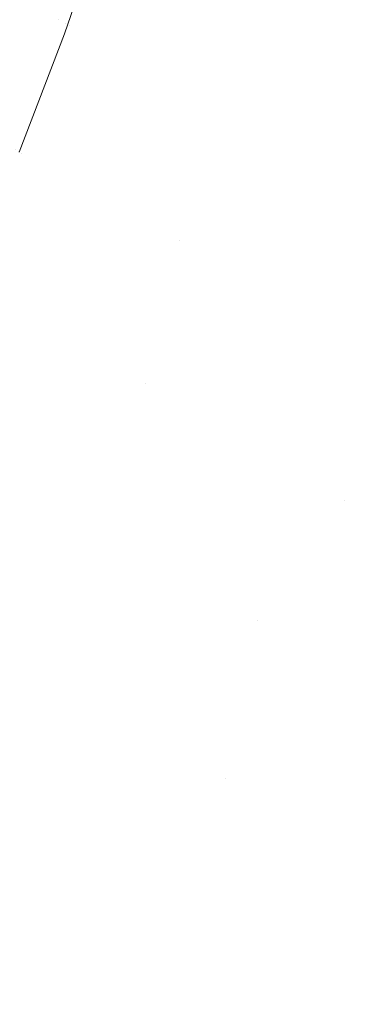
# Model space of a CAD drawing. Header units: centimetres. Extents: x -21.6 to 22.7, y 4.2 to 6.
# Tile 212 of 256: x 7.8207 to 7.8314, y 4.5898 to 4.6208. Entities that reach past the tile are written whole.
import ezdxf

# ---------------------------------------------------------------- set-up
doc = ezdxf.new("R2010")
doc.units = ezdxf.units.CM
doc.header["$LTSCALE"] = 2.54
doc.layers.add('Lucido design-1', color=7, linetype='Continuous')

# ---------------------------------------------------------------- blocks, each defined once
blk = doc.blocks.new('Gruppo-3-1')
at = {"color": 7, "linetype": 'Continuous', "lineweight": 9}
blk.add_3dface([(-21.503423, 5.900212, -2276.22217), (-21.503423, 4.300212, -2276.22217), (22.630348, 4.300212, -2276.22217), (22.630348, 5.900212, -2276.22217)], dxfattribs=at)
for points, invisible_edges in [([(22.630348, 5.900212, -2277.02217), (22.630348, 4.300212, -2277.02217), (7.686575, 4.400896, -2277.02217), (7.695257, 4.401786, -2277.02217)], 10), ([(22.630348, 5.900212, -2277.02217), (7.695257, 4.401786, -2277.02217), (7.700788, 4.402588, -2277.02217)], 9), ([(7.700788, 4.402588, -2277.02217), (7.70392, 4.403043, -2277.02217), (22.630348, 5.900212, -2277.02217)], 10), ([(22.630348, 5.900212, -2277.02217), (7.70392, 4.403043, -2277.02217), (7.712563, 4.404668, -2277.02217)], 9), ([(22.630348, 5.900212, -2277.02217), (7.712563, 4.404668, -2277.02217), (7.721183, 4.406664, -2277.02217)], 9), ([(22.630348, 5.900212, -2277.02217), (7.721183, 4.406664, -2277.02217), (7.729779, 4.409037, -2277.02217)], 9), ([(22.630348, 5.900212, -2277.02217), (7.729779, 4.409037, -2277.02217), (7.738348, 4.411789, -2277.02217)], 9), ([(22.630348, 5.900212, -2277.02217), (7.738348, 4.411789, -2277.02217), (7.746887, 4.414929, -2277.02217)], 9), ([(22.630348, 5.900212, -2277.02217), (7.746887, 4.414929, -2277.02217), (7.755389, 4.418463, -2277.02217)], 9), ([(22.630348, 5.900212, -2277.02217), (7.755389, 4.418463, -2277.02217), (7.760056, 4.420633, -2277.02217)], 9), ([(7.760056, 4.420633, -2277.02217), (7.763851, 4.422398, -2277.02217), (22.630348, 5.900212, -2277.02217)], 10), ([(22.630348, 5.900212, -2277.02217), (7.763851, 4.422398, -2277.02217), (7.772266, 4.426742, -2277.02217)], 9), ([(22.630348, 5.900212, -2277.02217), (7.772266, 4.426742, -2277.02217), (7.780626, 4.431505, -2277.02217)], 9), ([(22.630348, 5.900212, -2277.02217), (7.780626, 4.431505, -2277.02217), (7.788922, 4.436696, -2277.02217)], 9), ([(22.630348, 5.900212, -2277.02217), (7.788922, 4.436696, -2277.02217), (7.797144, 4.442325, -2277.02217)], 9), ([(22.630348, 5.900212, -2277.02217), (7.797144, 4.442325, -2277.02217), (7.80528, 4.4484, -2277.02217)], 9), ([(22.630348, 5.900212, -2277.02217), (7.80528, 4.4484, -2277.02217), (7.811701, 4.453619, -2277.02217)], 9), ([(7.811701, 4.453619, -2277.02217), (7.813317, 4.454932, -2277.02217), (22.630348, 5.900212, -2277.02217)], 10), ([(22.630348, 5.900212, -2277.02217), (7.813317, 4.454932, -2277.02217), (7.821238, 4.46193, -2277.02217)], 9), ([(22.630348, 5.900212, -2277.02217), (7.821238, 4.46193, -2277.02217), (7.829029, 4.4694, -2277.02217)], 9), ([(22.630348, 5.900212, -2277.02217), (7.829029, 4.4694, -2277.02217), (7.836668, 4.477352, -2277.02217)], 9), ([(7.823155, 4.62486, -2276.710899), (7.823335, 4.624772, -2276.713185), (7.821939, 4.620783, -2276.713185), (7.821761, 4.620875, -2276.710899)], 15), ([(7.823569, 4.624657, -2276.717712), (7.822171, 4.620661, -2276.717712), (7.821939, 4.620783, -2276.713185), (7.823335, 4.624772, -2276.713185)], 15), ([(7.822286, 4.620602, -2276.925344), (7.822146, 4.620342, -2276.92217), (7.823596, 4.624636, -2276.92217)], 9), ([(7.823596, 4.624636, -2276.92217), (7.822146, 4.620342, -2276.92217), (7.822146, 4.620342, -2276.72217), (7.823596, 4.624636, -2276.72217)], 10), ([(7.823596, 4.624636, -2276.72217), (7.822146, 4.620342, -2276.72217), (7.822171, 4.620661, -2276.717712)], 10), ([(7.822171, 4.620661, -2276.717712), (7.823569, 4.624657, -2276.717712), (7.823596, 4.624636, -2276.72217)], 11), ([(7.823596, 4.624636, -2276.92217), (7.823685, 4.6246, -2276.925344), (7.822286, 4.620602, -2276.925344)], 11), ([(7.823806, 4.62454, -2276.928615), (7.822406, 4.620539, -2276.928615), (7.822286, 4.620602, -2276.925344), (7.823685, 4.6246, -2276.925344)], 15), ([(7.824017, 4.624437, -2276.931982), (7.822615, 4.62043, -2276.931982), (7.822406, 4.620539, -2276.928615), (7.823806, 4.62454, -2276.928615)], 15), ([(7.824327, 4.624285, -2276.935444), (7.822922, 4.620269, -2276.935444), (7.822615, 4.62043, -2276.931982), (7.824017, 4.624437, -2276.931982)], 15), ([(7.824743, 4.62408, -2276.938998), (7.823335, 4.620054, -2276.938998), (7.822922, 4.620269, -2276.935444), (7.824327, 4.624285, -2276.935444)], 15), ([(7.825275, 4.623819, -2276.942641), (7.823862, 4.619779, -2276.942641), (7.823335, 4.620054, -2276.938998), (7.824743, 4.62408, -2276.938998)], 15), ([(7.825932, 4.623496, -2276.946366), (7.824513, 4.619439, -2276.946366), (7.823862, 4.619779, -2276.942641), (7.825275, 4.623819, -2276.942641)], 15), ([(7.826724, 4.623107, -2276.95017), (7.825297, 4.61903, -2276.95017), (7.824513, 4.619439, -2276.946366), (7.825932, 4.623496, -2276.946366)], 15), ([(7.827659, 4.622648, -2276.954044), (7.826224, 4.618546, -2276.954044), (7.825297, 4.61903, -2276.95017), (7.826724, 4.623107, -2276.95017)], 15), ([(7.828749, 4.622113, -2276.957979), (7.827304, 4.617983, -2276.957979), (7.826224, 4.618546, -2276.954044), (7.827659, 4.622648, -2276.954044)], 15), ([(7.830001, 4.621497, -2276.961965), (7.828545, 4.617335, -2276.961965), (7.827304, 4.617983, -2276.957979), (7.828749, 4.622113, -2276.957979)], 15), ([(7.820624, 4.621468, -2276.701649), (7.820974, 4.621286, -2276.703974), (7.819495, 4.617302, -2276.703974), (7.819148, 4.617494, -2276.701649)], 15), ([(7.829229, 4.616978, -2276.963974), (7.828545, 4.617335, -2276.961965), (7.830001, 4.621497, -2276.961965), (7.830692, 4.621158, -2276.963974)], 15), ([(7.819797, 4.617135, -2276.706291), (7.819495, 4.617302, -2276.703974), (7.820974, 4.621286, -2276.703974), (7.82128, 4.621126, -2276.706291)], 15), ([(7.830692, 4.621158, -2276.963974), (7.831427, 4.620797, -2276.96599), (7.829958, 4.616597, -2276.96599), (7.829229, 4.616978, -2276.963974)], 15), ([(7.82128, 4.621126, -2276.706291), (7.821542, 4.62099, -2276.7086), (7.820057, 4.616991, -2276.7086), (7.819797, 4.617135, -2276.706291)], 15), ([(7.820274, 4.616871, -2276.710899), (7.820057, 4.616991, -2276.7086), (7.821542, 4.62099, -2276.7086), (7.821761, 4.620875, -2276.710899)], 15), ([(7.821761, 4.620875, -2276.710899), (7.821939, 4.620783, -2276.713185), (7.82045, 4.616774, -2276.713185), (7.820274, 4.616871, -2276.710899)], 15), ([(7.820585, 4.616699, -2276.715456), (7.82045, 4.616774, -2276.713185), (7.821939, 4.620783, -2276.713185)], 11), ([(7.821939, 4.620783, -2276.713185), (7.822171, 4.620661, -2276.717712), (7.820585, 4.616699, -2276.715456)], 11), ([(7.822171, 4.620661, -2276.717712), (7.82068, 4.616646, -2276.717712), (7.820585, 4.616699, -2276.715456)], 11), ([(7.82068, 4.616646, -2276.717712), (7.822171, 4.620661, -2276.717712), (7.822146, 4.620342, -2276.72217)], 11), ([(7.820793, 4.616584, -2276.925344), (7.822286, 4.620602, -2276.925344), (7.822406, 4.620539, -2276.928615), (7.820912, 4.616518, -2276.928615)], 15), ([(7.822146, 4.620342, -2276.92217), (7.822286, 4.620602, -2276.925344), (7.820793, 4.616584, -2276.925344)], 11), ([(7.820912, 4.616518, -2276.928615), (7.822406, 4.620539, -2276.928615), (7.822615, 4.62043, -2276.931982), (7.821119, 4.616403, -2276.931982)], 15), ([(7.830731, 4.616194, -2276.968013), (7.829958, 4.616597, -2276.96599), (7.831427, 4.620797, -2276.96599), (7.832208, 4.620413, -2276.968013)], 15), ([(7.822146, 4.620342, -2276.72217), (7.820708, 4.616623, -2276.72217), (7.82068, 4.616646, -2276.717712)], 10), ([(7.820793, 4.616584, -2276.925344), (7.820708, 4.616623, -2276.92217), (7.822146, 4.620342, -2276.92217)], 9), ([(7.820708, 4.616623, -2276.72217), (7.822146, 4.620342, -2276.72217), (7.822146, 4.620342, -2276.92217), (7.820708, 4.616623, -2276.92217)], 10), ([(7.821119, 4.616403, -2276.931982), (7.822615, 4.62043, -2276.931982), (7.822922, 4.620269, -2276.935444), (7.821423, 4.616235, -2276.935444)], 15), ([(7.821423, 4.616235, -2276.935444), (7.822922, 4.620269, -2276.935444), (7.823335, 4.620054, -2276.938998), (7.821832, 4.616008, -2276.938998)], 15), ([(7.832208, 4.620413, -2276.968013), (7.833035, 4.620007, -2276.97004), (7.831551, 4.615766, -2276.97004), (7.830731, 4.616194, -2276.968013)], 15), ([(7.821832, 4.616008, -2276.938998), (7.823335, 4.620054, -2276.938998), (7.823862, 4.619779, -2276.942641), (7.822354, 4.615719, -2276.942641)], 15), ([(7.822354, 4.615719, -2276.942641), (7.823862, 4.619779, -2276.942641), (7.824513, 4.619439, -2276.946366), (7.822999, 4.615362, -2276.946366)], 15), ([(7.822999, 4.615362, -2276.946366), (7.824513, 4.619439, -2276.946366), (7.825297, 4.61903, -2276.95017), (7.823775, 4.614932, -2276.95017)], 15), ([(7.823775, 4.614932, -2276.95017), (7.825297, 4.61903, -2276.95017), (7.826224, 4.618546, -2276.954044), (7.824693, 4.614424, -2276.954044)], 15), ([(7.824693, 4.614424, -2276.954044), (7.826224, 4.618546, -2276.954044), (7.827304, 4.617983, -2276.957979), (7.825762, 4.613832, -2276.957979)], 15), ([(7.825762, 4.613832, -2276.957979), (7.827304, 4.617983, -2276.957979), (7.828545, 4.617335, -2276.961965), (7.826991, 4.613152, -2276.961965)], 15), ([(7.827669, 4.612777, -2276.963974), (7.826991, 4.613152, -2276.961965), (7.828545, 4.617335, -2276.961965), (7.829229, 4.616978, -2276.963974)], 15), ([(7.829229, 4.616978, -2276.963974), (7.829958, 4.616597, -2276.96599), (7.82839, 4.612377, -2276.96599), (7.827669, 4.612777, -2276.963974)], 15), ([(7.820708, 4.616623, -2276.92217), (7.820793, 4.616584, -2276.925344), (7.819205, 4.612549, -2276.925344)], 11), ([(7.820912, 4.616518, -2276.928615), (7.819322, 4.61248, -2276.928615), (7.819205, 4.612549, -2276.925344), (7.820793, 4.616584, -2276.925344)], 15), ([(7.821119, 4.616403, -2276.931982), (7.819528, 4.61236, -2276.931982), (7.819322, 4.61248, -2276.928615), (7.820912, 4.616518, -2276.928615)], 15), ([(7.829156, 4.611953, -2276.968013), (7.82839, 4.612377, -2276.96599), (7.829958, 4.616597, -2276.96599), (7.830731, 4.616194, -2276.968013)], 15), ([(7.821423, 4.616235, -2276.935444), (7.819828, 4.612184, -2276.935444), (7.819528, 4.61236, -2276.931982), (7.821119, 4.616403, -2276.931982)], 15), ([(7.821832, 4.616008, -2276.938998), (7.820232, 4.611947, -2276.938998), (7.819828, 4.612184, -2276.935444), (7.821423, 4.616235, -2276.935444)], 15), ([(7.830731, 4.616194, -2276.968013), (7.831551, 4.615766, -2276.97004), (7.829968, 4.611504, -2276.97004), (7.829156, 4.611953, -2276.968013)], 15), ([(7.822354, 4.615719, -2276.942641), (7.820749, 4.611644, -2276.942641), (7.820232, 4.611947, -2276.938998), (7.821832, 4.616008, -2276.938998)], 15), ([(7.822999, 4.615362, -2276.946366), (7.821387, 4.611269, -2276.946366), (7.820749, 4.611644, -2276.942641), (7.822354, 4.615719, -2276.942641)], 15), ([(7.830827, 4.611028, -2276.972069), (7.829968, 4.611504, -2276.97004), (7.831551, 4.615766, -2276.97004), (7.832418, 4.615313, -2276.972069)], 15), ([(7.823775, 4.614932, -2276.95017), (7.822155, 4.610819, -2276.95017), (7.821387, 4.611269, -2276.946366), (7.822999, 4.615362, -2276.946366)], 15), ([(7.832418, 4.615313, -2276.972069), (7.833334, 4.614835, -2276.974099), (7.831733, 4.610526, -2276.974099), (7.830827, 4.611028, -2276.972069)], 15), ([(7.824693, 4.614424, -2276.954044), (7.823064, 4.610286, -2276.954044), (7.822155, 4.610819, -2276.95017), (7.823775, 4.614932, -2276.95017)], 15), ([(7.825762, 4.613832, -2276.957979), (7.824121, 4.609666, -2276.957979), (7.823064, 4.610286, -2276.954044), (7.824693, 4.614424, -2276.954044)], 15), ([(7.831733, 4.610526, -2276.974099), (7.834299, 4.614332, -2276.976126), (7.830975, 4.605646, -2276.976126)], 11), ([(7.834299, 4.614332, -2276.976126), (7.835314, 4.613802, -2276.978149), (7.83197, 4.605062, -2276.978149), (7.830975, 4.605646, -2276.976126)], 15), ([(7.824709, 4.609321, -2276.959966), (7.824121, 4.609666, -2276.957979), (7.825762, 4.613832, -2276.957979)], 11), ([(7.825762, 4.613832, -2276.957979), (7.826991, 4.613152, -2276.961965), (7.824709, 4.609321, -2276.959966)], 11), ([(7.826991, 4.613152, -2276.961965), (7.825338, 4.608952, -2276.961965), (7.824709, 4.609321, -2276.959966)], 11), ([(7.826008, 4.608559, -2276.963974), (7.825338, 4.608952, -2276.961965), (7.826991, 4.613152, -2276.961965), (7.827669, 4.612777, -2276.963974)], 15), ([(7.827669, 4.612777, -2276.963974), (7.82839, 4.612377, -2276.96599), (7.826722, 4.60814, -2276.96599), (7.826008, 4.608559, -2276.963974)], 15), ([(7.82748, 4.607696, -2276.968013), (7.826722, 4.60814, -2276.96599), (7.82839, 4.612377, -2276.96599), (7.829156, 4.611953, -2276.968013)], 15), ([(7.818534, 4.607872, -2276.938998), (7.820232, 4.611947, -2276.938998), (7.820749, 4.611644, -2276.942641), (7.819045, 4.607555, -2276.942641)], 15), ([(7.829156, 4.611953, -2276.968013), (7.829968, 4.611504, -2276.97004), (7.828283, 4.607225, -2276.97004), (7.82748, 4.607696, -2276.968013)], 15), ([(7.819045, 4.607555, -2276.942641), (7.820749, 4.611644, -2276.942641), (7.821387, 4.611269, -2276.946366), (7.819675, 4.607164, -2276.946366)], 15), ([(7.819675, 4.607164, -2276.946366), (7.821387, 4.611269, -2276.946366), (7.822155, 4.610819, -2276.95017), (7.820435, 4.606692, -2276.95017)], 15), ([(7.829133, 4.606726, -2276.972069), (7.828283, 4.607225, -2276.97004), (7.829968, 4.611504, -2276.97004), (7.830827, 4.611028, -2276.972069)], 15), ([(7.830827, 4.611028, -2276.972069), (7.831733, 4.610526, -2276.974099), (7.83003, 4.6062, -2276.974099), (7.829133, 4.606726, -2276.972069)], 15), ([(7.820435, 4.606692, -2276.95017), (7.822155, 4.610819, -2276.95017), (7.823064, 4.610286, -2276.954044), (7.821333, 4.606135, -2276.954044)], 15), ([(7.830975, 4.605646, -2276.976126), (7.83003, 4.6062, -2276.974099), (7.831733, 4.610526, -2276.974099)], 11), ([(7.821333, 4.606135, -2276.954044), (7.823064, 4.610286, -2276.954044), (7.824121, 4.609666, -2276.957979), (7.822379, 4.605486, -2276.957979)], 15), ([(7.82296, 4.605125, -2276.959966), (7.822379, 4.605486, -2276.957979), (7.824121, 4.609666, -2276.957979), (7.824709, 4.609321, -2276.959966)], 15), ([(7.824709, 4.609321, -2276.959966), (7.825338, 4.608952, -2276.961965), (7.823581, 4.60474, -2276.961965), (7.82296, 4.605125, -2276.959966)], 15), ([(7.824244, 4.604328, -2276.963974), (7.823581, 4.60474, -2276.961965), (7.825338, 4.608952, -2276.961965), (7.826008, 4.608559, -2276.963974)], 15), ([(7.826008, 4.608559, -2276.963974), (7.826722, 4.60814, -2276.96599), (7.82495, 4.60389, -2276.96599), (7.824244, 4.604328, -2276.963974)], 15), ([(7.8257, 4.603425, -2276.968013), (7.82495, 4.60389, -2276.96599), (7.826722, 4.60814, -2276.96599), (7.82748, 4.607696, -2276.968013)], 15), ([(7.82748, 4.607696, -2276.968013), (7.828283, 4.607225, -2276.97004), (7.826494, 4.602932, -2276.97004), (7.8257, 4.603425, -2276.968013)], 15), ([(7.827334, 4.602411, -2276.972069), (7.826494, 4.602932, -2276.97004), (7.828283, 4.607225, -2276.97004), (7.829133, 4.606726, -2276.972069)], 15), ([(7.821333, 4.606135, -2276.954044), (7.819499, 4.601975, -2276.954044), (7.818612, 4.602557, -2276.95017), (7.820435, 4.606692, -2276.95017)], 15), ([(7.829133, 4.606726, -2276.972069), (7.83003, 4.6062, -2276.974099), (7.828221, 4.60186, -2276.974099), (7.827334, 4.602411, -2276.972069)], 15), ([(7.822379, 4.605486, -2276.957979), (7.820532, 4.601298, -2276.957979), (7.819499, 4.601975, -2276.954044), (7.821333, 4.606135, -2276.954044)], 15), ([(7.828221, 4.60186, -2276.974099), (7.83003, 4.6062, -2276.974099), (7.830975, 4.605646, -2276.976126)], 11), ([(7.828221, 4.60186, -2276.974099), (7.830975, 4.605646, -2276.976126), (7.827227, 4.596906, -2276.976126)], 11), ([(7.830975, 4.605646, -2276.976126), (7.83197, 4.605062, -2276.978149), (7.828198, 4.596269, -2276.978149), (7.827227, 4.596906, -2276.976126)], 15), ([(7.821106, 4.600921, -2276.959966), (7.820532, 4.601298, -2276.957979), (7.822379, 4.605486, -2276.957979), (7.82296, 4.605125, -2276.959966)], 15), ([(7.82296, 4.605125, -2276.959966), (7.823581, 4.60474, -2276.961965), (7.82172, 4.600518, -2276.961965), (7.821106, 4.600921, -2276.959966)], 15), ([(7.829218, 4.5956, -2276.980164), (7.828198, 4.596269, -2276.978149), (7.83197, 4.605062, -2276.978149), (7.833014, 4.60445, -2276.980164)], 15), ([(7.822375, 4.600088, -2276.963974), (7.82172, 4.600518, -2276.961965), (7.823581, 4.60474, -2276.961965), (7.824244, 4.604328, -2276.963974)], 15), ([(7.833014, 4.60445, -2276.980164), (7.834109, 4.603808, -2276.98217), (7.830288, 4.594898, -2276.98217), (7.829218, 4.5956, -2276.980164)], 15), ([(7.824244, 4.604328, -2276.963974), (7.82495, 4.60389, -2276.96599), (7.823072, 4.599631, -2276.96599), (7.822375, 4.600088, -2276.963974)], 15), ([(7.823813, 4.599145, -2276.968013), (7.823072, 4.599631, -2276.96599), (7.82495, 4.60389, -2276.96599), (7.8257, 4.603425, -2276.968013)], 15), ([(7.831407, 4.594163, -2276.984163), (7.830288, 4.594898, -2276.98217), (7.834109, 4.603808, -2276.98217), (7.835255, 4.603135, -2276.984163)], 15), ([(7.8257, 4.603425, -2276.968013), (7.826494, 4.602932, -2276.97004), (7.824597, 4.598631, -2276.97004), (7.823813, 4.599145, -2276.968013)], 15), ([(7.825427, 4.598086, -2276.972069), (7.824597, 4.598631, -2276.97004), (7.826494, 4.602932, -2276.97004), (7.827334, 4.602411, -2276.972069)], 15), ([(7.827334, 4.602411, -2276.972069), (7.828221, 4.60186, -2276.974099), (7.826303, 4.597512, -2276.974099), (7.825427, 4.598086, -2276.972069)], 15), ([(7.827227, 4.596906, -2276.976126), (7.826303, 4.597512, -2276.974099), (7.828221, 4.60186, -2276.974099)], 11), ([(7.819146, 4.596712, -2276.959966), (7.818579, 4.597104, -2276.957979), (7.820532, 4.601298, -2276.957979), (7.821106, 4.600921, -2276.959966)], 15), ([(7.821106, 4.600921, -2276.959966), (7.82172, 4.600518, -2276.961965), (7.819752, 4.596292, -2276.961965), (7.819146, 4.596712, -2276.959966)], 15), ([(7.820398, 4.595844, -2276.963974), (7.819752, 4.596292, -2276.961965), (7.82172, 4.600518, -2276.961965), (7.822375, 4.600088, -2276.963974)], 15), ([(7.822375, 4.600088, -2276.963974), (7.823072, 4.599631, -2276.96599), (7.821086, 4.595367, -2276.96599), (7.820398, 4.595844, -2276.963974)], 15), ([(7.821817, 4.594861, -2276.968013), (7.821086, 4.595367, -2276.96599), (7.823072, 4.599631, -2276.96599), (7.823813, 4.599145, -2276.968013)], 15), ([(7.823813, 4.599145, -2276.968013), (7.824597, 4.598631, -2276.97004), (7.822592, 4.594324, -2276.97004), (7.821817, 4.594861, -2276.968013)], 15), ([(7.823411, 4.593757, -2276.972069), (7.822592, 4.594324, -2276.97004), (7.824597, 4.598631, -2276.97004), (7.825427, 4.598086, -2276.972069)], 15), ([(7.825427, 4.598086, -2276.972069), (7.826303, 4.597512, -2276.974099), (7.824276, 4.593158, -2276.974099), (7.823411, 4.593757, -2276.972069)], 15), ([(7.824276, 4.593158, -2276.974099), (7.826303, 4.597512, -2276.974099), (7.827227, 4.596906, -2276.976126), (7.825187, 4.592527, -2276.976126)], 15), ([(7.825187, 4.592527, -2276.976126), (7.827227, 4.596906, -2276.976126), (7.828198, 4.596269, -2276.978149), (7.826146, 4.591862, -2276.978149)], 15), ([(7.826146, 4.591862, -2276.978149), (7.828198, 4.596269, -2276.978149), (7.829218, 4.5956, -2276.980164), (7.827152, 4.591165, -2276.980164)], 15), ([(7.820398, 4.595844, -2276.963974), (7.821086, 4.595367, -2276.96599), (7.81899, 4.591103, -2276.96599), (7.818311, 4.591599, -2276.963974)], 15), ([(7.827152, 4.591165, -2276.980164), (7.829218, 4.5956, -2276.980164), (7.830288, 4.594898, -2276.98217), (7.828208, 4.590433, -2276.98217)], 15), ([(7.81971, 4.590576, -2276.968013), (7.81899, 4.591103, -2276.96599), (7.821086, 4.595367, -2276.96599), (7.821817, 4.594861, -2276.968013)], 15), ([(7.821817, 4.594861, -2276.968013), (7.822592, 4.594324, -2276.97004), (7.820474, 4.590018, -2276.97004), (7.81971, 4.590576, -2276.968013)], 15), ([(7.828208, 4.590433, -2276.98217), (7.830288, 4.594898, -2276.98217), (7.831407, 4.594163, -2276.984163), (7.829313, 4.589668, -2276.984163)], 15), ([(7.821282, 4.589427, -2276.972069), (7.820474, 4.590018, -2276.97004), (7.822592, 4.594324, -2276.97004), (7.823411, 4.593757, -2276.972069)], 15), ([(7.829313, 4.589668, -2276.984163), (7.831407, 4.594163, -2276.984163), (7.832578, 4.593396, -2276.986141), (7.830469, 4.588867, -2276.986141)], 15), ([(7.823411, 4.593757, -2276.972069), (7.824276, 4.593158, -2276.974099), (7.822135, 4.588804, -2276.974099), (7.821282, 4.589427, -2276.972069)], 15), ([(7.830469, 4.588867, -2276.986141), (7.832578, 4.593396, -2276.986141), (7.8338, 4.592594, -2276.988101), (7.831675, 4.588032, -2276.988101)], 15), ([(7.825187, 4.592527, -2276.976126), (7.823033, 4.588147, -2276.976126), (7.822135, 4.588804, -2276.974099), (7.824276, 4.593158, -2276.974099)], 15), ([(7.826146, 4.591862, -2276.978149), (7.823979, 4.587456, -2276.978149), (7.823033, 4.588147, -2276.976126), (7.825187, 4.592527, -2276.976126)], 15), ([(7.827152, 4.591165, -2276.980164), (7.824972, 4.58673, -2276.980164), (7.823979, 4.587456, -2276.978149), (7.826146, 4.591862, -2276.978149)], 15), ([(7.828208, 4.590433, -2276.98217), (7.826013, 4.585969, -2276.98217), (7.824972, 4.58673, -2276.980164), (7.827152, 4.591165, -2276.980164)], 15), ([(7.829313, 4.589668, -2276.984163), (7.827103, 4.585172, -2276.984163), (7.826013, 4.585969, -2276.98217), (7.828208, 4.590433, -2276.98217)], 15), ([(7.819038, 4.585103, -2276.972069), (7.818243, 4.585716, -2276.97004), (7.820474, 4.590018, -2276.97004), (7.821282, 4.589427, -2276.972069)], 15)]:
    blk.add_3dface(points, dxfattribs=dict(at, invisible_edges=invisible_edges))
blk = doc.blocks.new('Gruppo-4-1')
at = {"color": 7}
blk.add_blockref('Gruppo-3-1', (0, 0), dxfattribs=at)

msp = doc.modelspace()

# ---------------------------------------------------------------- block references
at = {"layer": 'Lucido design-1', "color": 7}
msp.add_blockref('Gruppo-4-1', (0, 0), dxfattribs=at)

doc.saveas('drawing.dxf')
